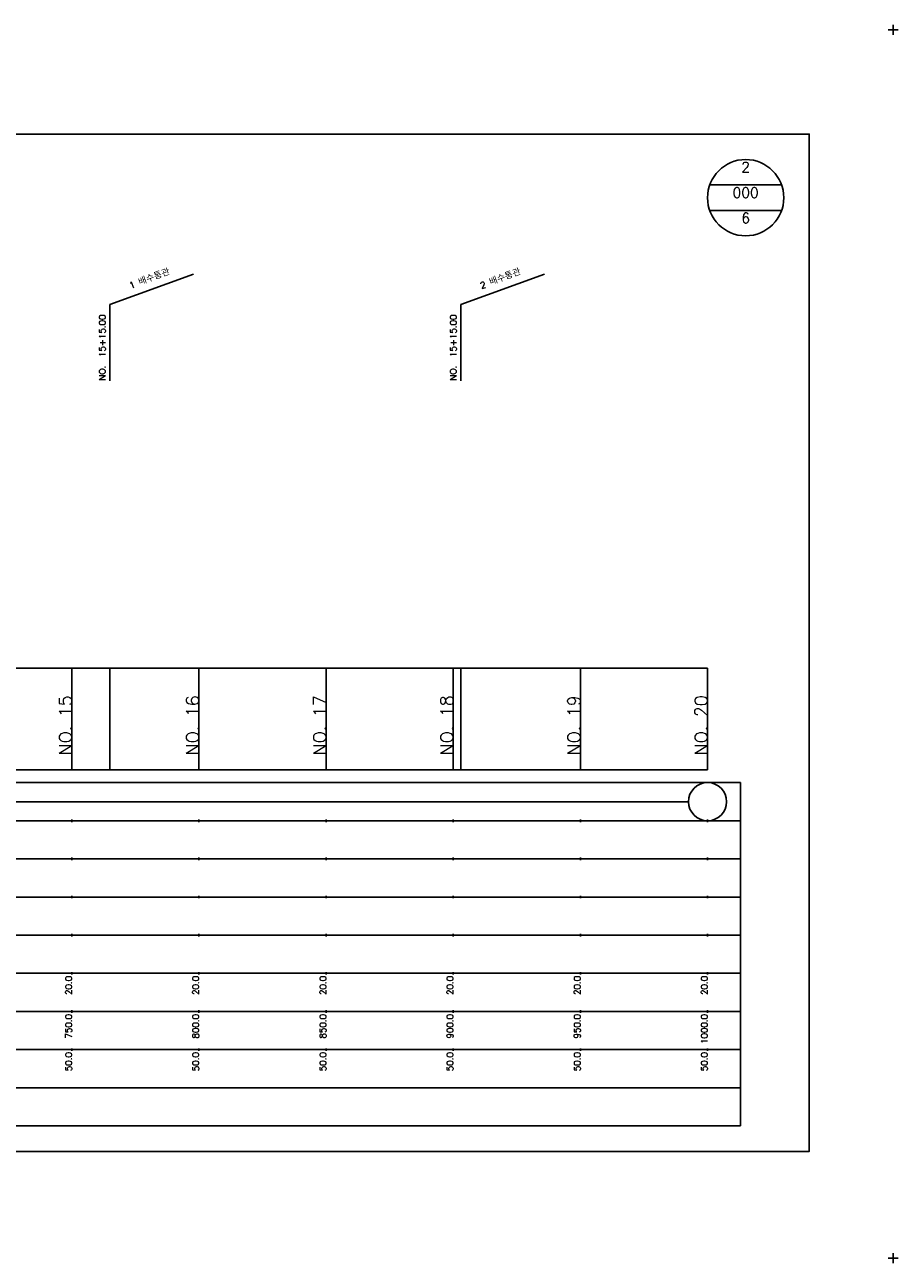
# Model space of a CAD drawing. Extents: x -2 to 685, y -2 to 2374.
# Tile 4 of 10: x 342 to 685, y 481 to 968. Entities that reach past the tile are written whole.
import ezdxf
from ezdxf.enums import TextEntityAlignment as Align

# ---------------------------------------------------------------- set-up
doc = ezdxf.new("R2010")
doc.units = 0
doc.header["$LTSCALE"] = 5
for name, color, linetype in [('BOX', 5, 'CONTINUOUS'), ('DT1', 3, 'CONTINUOUS'), ('DT2', 6, 'CONTINUOUS'), ('LT1', 4, 'CONTINUOUS'), ('ST1', 7, 'CONTINUOUS')]:
    doc.layers.add(name, color=color, linetype=linetype)
doc.styles.add('GHS', font='ROMANS.shx', dxfattribs={"bigfont": 'GHS.shx'})

msp = doc.modelspace()

# ---------------------------------------------------------------- linework, layer by layer
at = {"layer": 'BOX'}
msp.add_lwpolyline([(50, 525), (650, 525), (650, 925), (50, 925), (50, 525)], dxfattribs=at)
at = {"layer": 'DT1'}
for p, q in [((360, 704.83), (360, 705.83)), ((410, 704.83), (410, 705.83)), ((460, 704.83), (460, 705.83)), ((510, 704.83), (510, 705.83)), ((560, 704.83), (560, 705.83)), ((610, 704.83), (610, 705.83))]:
    msp.add_line(p, q, dxfattribs=at)
at = {"layer": 'LT1', "linetype": 'CONTINUOUS'}
for p, q in [((375, 858), (407.89, 869.97)), ((513, 858), (545.89, 869.97)), ((375, 828), (375, 858)), ((513, 828), (513, 858))]:
    msp.add_line(p, q, dxfattribs=at)
at = {"layer": 'LT1'}
for p, q in [((360, 675), (360, 715)), ((375, 675), (375, 715)), ((410, 675), (410, 715)), ((460, 675), (460, 715)), ((510, 675), (510, 715)), ((513, 675), (513, 715)), ((560, 675), (560, 715)), ((610, 675), (610, 715)), ((110, 675), (610, 675)), ((360, 654.5), (360, 655.5)), ((410, 654.5), (410, 655.5)), ((460, 654.5), (460, 655.5)), ((510, 654.5), (510, 655.5)), ((560, 654.5), (560, 655.5)), ((610, 654.5), (610, 655.5)), ((360, 639.5), (360, 640.5)), ((410, 639.5), (410, 640.5)), ((460, 639.5), (460, 640.5)), ((510, 639.5), (510, 640.5)), ((560, 639.5), (560, 640.5)), ((610, 639.5), (610, 640.5)), ((360, 624.5), (360, 625.5)), ((410, 624.5), (410, 625.5)), ((460, 624.5), (460, 625.5)), ((510, 624.5), (510, 625.5)), ((560, 624.5), (560, 625.5)), ((610, 624.5), (610, 625.5)), ((360, 609.5), (360, 610.5)), ((410, 609.5), (410, 610.5)), ((460, 609.5), (460, 610.5)), ((510, 609.5), (510, 610.5)), ((560, 609.5), (560, 610.5)), ((610, 609.5), (610, 610.5)), ((360, 594.5), (360, 595.5)), ((410, 594.5), (410, 595.5)), ((460, 594.5), (460, 595.5)), ((510, 594.5), (510, 595.5)), ((560, 594.5), (560, 595.5)), ((610, 594.5), (610, 595.5)), ((360, 579.5), (360, 580.5)), ((410, 579.5), (410, 580.5)), ((460, 579.5), (460, 580.5)), ((510, 579.5), (510, 580.5)), ((560, 579.5), (560, 580.5)), ((610, 579.5), (610, 580.5)), ((360, 564.5), (360, 565.5)), ((410, 564.5), (410, 565.5)), ((460, 564.5), (460, 565.5)), ((510, 564.5), (510, 565.5)), ((560, 564.5), (560, 565.5)), ((610, 564.5), (610, 565.5))]:
    msp.add_line(p, q, dxfattribs=at)
msp.add_lwpolyline([(110, 715), (160, 715), (210, 715), (260, 715), (310, 715), (360, 715), (410, 715), (460, 715), (510, 715), (560, 715), (610, 715)], dxfattribs=at)
at = {"layer": 'ST1'}
for p, q in [((681, 966), (685, 966)), ((683, 964), (683, 968)), ((80, 670), (623, 670)), ((623, 535), (623, 670)), ((87.5, 655), (623, 655)), ((80, 640), (623, 640)), ((87.5, 625), (623, 625)), ((80, 610), (623, 610)), ((80, 595), (623, 595)), ((80, 580), (623, 580)), ((80, 565), (623, 565)), ((80, 550), (623, 550)), ((80, 535), (623, 535)), ((681, 483), (685, 483)), ((683, 481), (683, 485))]:
    msp.add_line(p, q, dxfattribs=at)
at = {"layer": 'ST1', "linetype": 'CONTINUOUS'}
for p, q in [((639.14, 905), (610.86, 905)), ((639.14, 895), (610.86, 895)), ((117.5, 662.5), (602.5, 662.5))]:
    msp.add_line(p, q, dxfattribs=at)
for centre, radius in [((625, 900), 15), ((610, 662.5), 7.5)]:
    msp.add_circle(centre, radius, dxfattribs=at)

# ---------------------------------------------------------------- texts
at = {"layer": 'DT1', "linetype": 'CONTINUOUS', "style": 'GHS'}
for s, p in [('1 배수통관', (391, 866.99)), ('2 배수통관', (529, 866.99))]:
    msp.add_text(s, height=2.5, rotation=20, dxfattribs=at).set_placement(p, align=Align.CENTER)
for p in [(373.25, 828.12), (511.25, 828.12)]:
    msp.add_text('NO.  15+15.00', height=2.5, rotation=90, dxfattribs=at).set_placement(p)
at = {"layer": 'DT1', "style": 'GHS'}
for s, height, p in [('NO. 15', 5, (360, 704.33)), ('NO. 16', 5, (410, 704.33)), ('NO. 17', 5, (460, 704.33)), ('NO. 18', 5, (510, 704.33)), ('NO. 19', 5, (560, 704.33)), ('NO. 20', 5, (610, 704.33)), (' 20.0', 2.5, (360, 594)), (' 20.0', 2.5, (410, 594)), (' 20.0', 2.5, (460, 594)), (' 20.0', 2.5, (510, 594)), (' 20.0', 2.5, (560, 594)), (' 20.0', 2.5, (610, 594)), ('   750.0', 2.5, (360, 579)), ('   800.0', 2.5, (410, 579)), ('   850.0', 2.5, (460, 579)), ('   900.0', 2.5, (510, 579)), ('   950.0', 2.5, (560, 579)), ('  1000.0', 2.5, (610, 579)), ('  50.0', 2.5, (360, 564)), ('  50.0', 2.5, (410, 564)), ('  50.0', 2.5, (460, 564)), ('  50.0', 2.5, (510, 564)), ('  50.0', 2.5, (560, 564)), ('  50.0', 2.5, (610, 564))]:
    msp.add_text(s, height=height, rotation=90, dxfattribs=at).set_placement(p, align=Align.RIGHT)
at = {"layer": 'DT2', "linetype": 'CONTINUOUS', "style": 'GHS'}
for s, p in [('2', (625, 910)), ('000', (625, 900)), ('6', (625, 890))]:
    msp.add_text(s, height=4, dxfattribs=at).set_placement(p, align=Align.CENTER)

doc.saveas('drawing.dxf')
